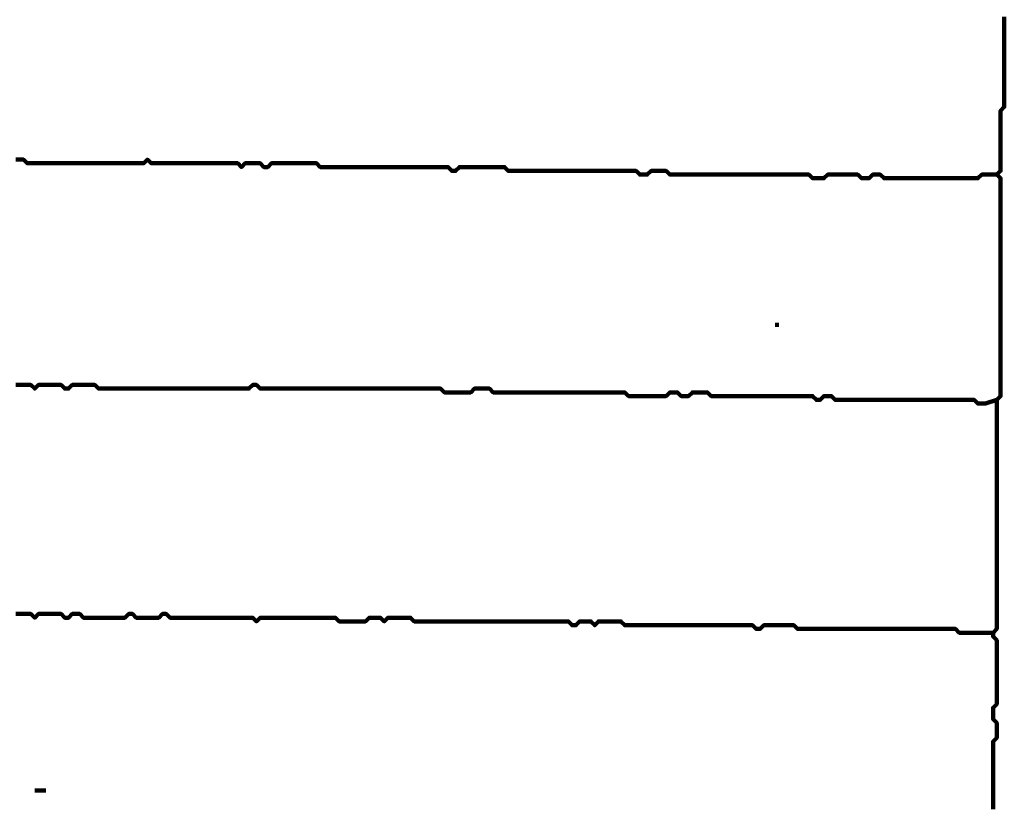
# Model space of a CAD drawing. Header units: metres. Extents: x 1959 to 4131, y 3282 to 4313.
# Tile 164 of 256: x 2383.73 to 2386.15, y 4303.86 to 4305.79. Entities that reach past the tile are written whole.
import ezdxf

# ---------------------------------------------------------------- set-up
doc = ezdxf.new("R2010")
doc.units = ezdxf.units.M
doc.layers.add('P', color=250, linetype='Continuous', lineweight=100)

msp = doc.modelspace()

# ---------------------------------------------------------------- linework, layer by layer
at = {"layer": 'P', "color": 0, "linetype": 'Continuous'}
for points in [[(2386.1492, 4305.7994), (2386.1492, 4305.7902), (2386.1492, 4305.7809), (2386.1492, 4305.7717), (2386.1492, 4305.7625), (2386.1492, 4305.7533), (2386.1492, 4305.744), (2386.1492, 4305.7348), (2386.1492, 4305.7256), (2386.1492, 4305.7163), (2386.1492, 4305.7071), (2386.1492, 4305.6979), (2386.1492, 4305.6886), (2386.1492, 4305.6794), (2386.1492, 4305.6702), (2386.1492, 4305.6609), (2386.1492, 4305.6517), (2386.1492, 4305.6425), (2386.1492, 4305.6333), (2386.1492, 4305.624), (2386.1492, 4305.6148), (2386.1492, 4305.6056), (2386.1492, 4305.5963), (2386.1492, 4305.5871), (2386.1492, 4305.5779), (2386.14, 4305.5686), (2386.14, 4305.5594), (2386.14, 4305.5502), (2386.14, 4305.5409), (2386.14, 4305.5317), (2386.14, 4305.5225), (2386.14, 4305.5133), (2386.14, 4305.504), (2386.14, 4305.4948), (2386.14, 4305.4856), (2386.14, 4305.4763), (2386.14, 4305.4671), (2386.14, 4305.4579), (2386.14, 4305.4486), (2386.14, 4305.4394), (2386.14, 4305.4302), (2386.14, 4305.4209), (2386.1308, 4305.4117), (2386.14, 4305.4025), (2386.14, 4305.3933), (2386.14, 4305.384), (2386.14, 4305.3748), (2386.14, 4305.3656), (2386.14, 4305.3563), (2386.14, 4305.3471), (2386.14, 4305.3379), (2386.14, 4305.3286), (2386.14, 4305.3194), (2386.14, 4305.3102), (2386.14, 4305.3009), (2386.14, 4305.2917), (2386.14, 4305.2825), (2386.14, 4305.2733), (2386.14, 4305.264), (2386.14, 4305.2548), (2386.14, 4305.2456), (2386.14, 4305.2363), (2386.14, 4305.2271), (2386.14, 4305.2179), (2386.14, 4305.2086), (2386.14, 4305.1994), (2386.14, 4305.1902), (2386.14, 4305.1809), (2386.14, 4305.1717), (2386.14, 4305.1625), (2386.14, 4305.1533), (2386.14, 4305.144), (2386.14, 4305.1348), (2386.14, 4305.1256), (2386.14, 4305.1163), (2386.14, 4305.1071), (2386.14, 4305.0979), (2386.14, 4305.0886), (2386.14, 4305.0794), (2386.14, 4305.0702), (2386.14, 4305.0609), (2386.14, 4305.0517), (2386.14, 4305.0425), (2386.14, 4305.0333), (2386.14, 4305.024), (2386.14, 4305.0148), (2386.14, 4305.0056), (2386.14, 4304.9963), (2386.14, 4304.9871), (2386.14, 4304.9779), (2386.14, 4304.9686), (2386.14, 4304.9594), (2386.14, 4304.9502), (2386.14, 4304.9409), (2386.14, 4304.9317), (2386.14, 4304.9225), (2386.14, 4304.9133), (2386.14, 4304.904), (2386.14, 4304.8948), (2386.14, 4304.8856), (2386.14, 4304.8763), (2386.14, 4304.8671), (2386.1308, 4304.8579), (2386.1308, 4304.8486), (2386.1308, 4304.8394), (2386.1308, 4304.8302), (2386.1308, 4304.8209), (2386.1308, 4304.8117), (2386.1308, 4304.8025), (2386.1308, 4304.7933), (2386.1308, 4304.784), (2386.1308, 4304.7748), (2386.1308, 4304.7656), (2386.1308, 4304.7563), (2386.1308, 4304.7471), (2386.1308, 4304.7379), (2386.1308, 4304.7286), (2386.1308, 4304.7194), (2386.1308, 4304.7102), (2386.1308, 4304.7009), (2386.1308, 4304.6917), (2386.1308, 4304.6825), (2386.1308, 4304.6733), (2386.1308, 4304.664), (2386.1308, 4304.6548), (2386.1308, 4304.6456), (2386.1308, 4304.6363), (2386.1308, 4304.6271), (2386.1308, 4304.6179), (2386.1308, 4304.6086), (2386.1308, 4304.5994), (2386.1308, 4304.5902), (2386.1308, 4304.5809), (2386.1308, 4304.5717), (2386.1308, 4304.5625), (2386.1308, 4304.5533), (2386.1308, 4304.544), (2386.1308, 4304.5348), (2386.1308, 4304.5256), (2386.1308, 4304.5163), (2386.1308, 4304.5071), (2386.1308, 4304.4979), (2386.1308, 4304.4886), (2386.1308, 4304.4794), (2386.1308, 4304.4702), (2386.1308, 4304.4609), (2386.1308, 4304.4517), (2386.1308, 4304.4425), (2386.1308, 4304.4333), (2386.1308, 4304.424), (2386.1308, 4304.4148), (2386.1308, 4304.4056), (2386.1308, 4304.3963), (2386.1308, 4304.3871), (2386.1308, 4304.3779), (2386.1308, 4304.3686), (2386.1308, 4304.3594), (2386.1308, 4304.3502), (2386.1308, 4304.3409), (2386.1308, 4304.3317), (2386.1308, 4304.3225), (2386.1308, 4304.3133), (2386.1308, 4304.304), (2386.1308, 4304.2948), (2386.1216, 4304.2856), (2386.1216, 4304.2763), (2386.1308, 4304.2671), (2386.1308, 4304.2579), (2386.1308, 4304.2486), (2386.1308, 4304.2394), (2386.1308, 4304.2302), (2386.1308, 4304.2209), (2386.1308, 4304.2117), (2386.1308, 4304.2025), (2386.1308, 4304.1933), (2386.1308, 4304.184), (2386.1308, 4304.1748), (2386.1308, 4304.1656), (2386.1308, 4304.1563), (2386.1308, 4304.1471), (2386.1308, 4304.1379), (2386.1308, 4304.1286), (2386.1308, 4304.1194), (2386.1308, 4304.1102), (2386.1216, 4304.1009), (2386.1216, 4304.0917), (2386.1216, 4304.0825), (2386.1216, 4304.0733), (2386.1308, 4304.064), (2386.1308, 4304.0548), (2386.1308, 4304.0456), (2386.1308, 4304.0363), (2386.1308, 4304.0271), (2386.1216, 4304.0179), (2386.1216, 4304.0086), (2386.1216, 4303.9994), (2386.1216, 4303.9902), (2386.1216, 4303.9809), (2386.1216, 4303.9717), (2386.1216, 4303.9625), (2386.1216, 4303.9533), (2386.1216, 4303.944), (2386.1216, 4303.9348), (2386.1216, 4303.9256), (2386.1216, 4303.9163), (2386.1216, 4303.9071), (2386.1216, 4303.8979), (2386.1216, 4303.8886), (2386.1216, 4303.8794), (2386.1216, 4303.8702), (2386.1216, 4303.8609), (2386.1216, 4303.8517)], [(2383.7216, 4305.4486), (2383.7308, 4305.4486), (2383.74, 4305.4486), (2383.7492, 4305.4394), (2383.7585, 4305.4394), (2383.7677, 4305.4394), (2383.7769, 4305.4394), (2383.7862, 4305.4394), (2383.7954, 4305.4394), (2383.8046, 4305.4394), (2383.8139, 4305.4394), (2383.8231, 4305.4394), (2383.8323, 4305.4394), (2383.8416, 4305.4394), (2383.8508, 4305.4394), (2383.86, 4305.4394), (2383.8692, 4305.4394), (2383.8785, 4305.4394), (2383.8877, 4305.4394), (2383.8969, 4305.4394), (2383.9062, 4305.4394), (2383.9154, 4305.4394), (2383.9246, 4305.4394), (2383.9339, 4305.4394), (2383.9431, 4305.4394), (2383.9523, 4305.4394), (2383.9616, 4305.4394), (2383.9708, 4305.4394), (2383.98, 4305.4394), (2383.9892, 4305.4394), (2383.9985, 4305.4394), (2384.0077, 4305.4394), (2384.0169, 4305.4394), (2384.0262, 4305.4394), (2384.0354, 4305.4394), (2384.0446, 4305.4486), (2384.0539, 4305.4394), (2384.0631, 4305.4394), (2384.0723, 4305.4394), (2384.0816, 4305.4394), (2384.0908, 4305.4394), (2384.1, 4305.4394), (2384.1092, 4305.4394), (2384.1185, 4305.4394), (2384.1277, 4305.4394), (2384.1369, 4305.4394), (2384.1462, 4305.4394), (2384.1554, 4305.4394), (2384.1646, 4305.4394), (2384.1739, 4305.4394), (2384.1831, 4305.4394), (2384.1923, 4305.4394), (2384.2016, 4305.4394), (2384.2108, 4305.4394), (2384.22, 4305.4394), (2384.2292, 4305.4394), (2384.2385, 4305.4394), (2384.2477, 4305.4394), (2384.2569, 4305.4394), (2384.2662, 4305.4394), (2384.2754, 4305.4302), (2384.2846, 4305.4394), (2384.2939, 4305.4394), (2384.3031, 4305.4394), (2384.3123, 4305.4394), (2384.3216, 4305.4394), (2384.3308, 4305.4302), (2384.34, 4305.4302), (2384.3492, 4305.4394), (2384.3585, 4305.4394), (2384.3677, 4305.4394), (2384.3769, 4305.4394), (2384.3862, 4305.4394), (2384.3954, 4305.4394), (2384.4046, 4305.4394), (2384.4139, 4305.4394), (2384.4231, 4305.4394), (2384.4323, 4305.4394), (2384.4416, 4305.4394), (2384.4508, 4305.4394), (2384.46, 4305.4394), (2384.4692, 4305.4302), (2384.4785, 4305.4302), (2384.4877, 4305.4302), (2384.4969, 4305.4302), (2384.5062, 4305.4302), (2384.5154, 4305.4302), (2384.5246, 4305.4302), (2384.5339, 4305.4302), (2384.5431, 4305.4302), (2384.5523, 4305.4302), (2384.5616, 4305.4302), (2384.5708, 4305.4302), (2384.58, 4305.4302), (2384.5892, 4305.4302), (2384.5985, 4305.4302), (2384.6077, 4305.4302), (2384.6169, 4305.4302), (2384.6262, 4305.4302), (2384.6354, 4305.4302), (2384.6446, 4305.4302), (2384.6539, 4305.4302), (2384.6631, 4305.4302), (2384.6723, 4305.4302), (2384.6816, 4305.4302), (2384.6908, 4305.4302), (2384.7, 4305.4302), (2384.7092, 4305.4302), (2384.7185, 4305.4302), (2384.7277, 4305.4302), (2384.7369, 4305.4302), (2384.7462, 4305.4302), (2384.7554, 4305.4302), (2384.7646, 4305.4302), (2384.7739, 4305.4302), (2384.7831, 4305.4302), (2384.7923, 4305.4209), (2384.8016, 4305.4209), (2384.8108, 4305.4302), (2384.82, 4305.4302), (2384.8292, 4305.4302), (2384.8385, 4305.4302), (2384.8477, 4305.4302), (2384.8569, 4305.4302), (2384.8662, 4305.4302), (2384.8754, 4305.4302), (2384.8846, 4305.4302), (2384.8939, 4305.4302), (2384.9031, 4305.4302), (2384.9123, 4305.4302), (2384.9216, 4305.4302), (2384.9308, 4305.4209), (2384.94, 4305.4209), (2384.9492, 4305.4209), (2384.9585, 4305.4209), (2384.9677, 4305.4209), (2384.9769, 4305.4209), (2384.9862, 4305.4209), (2384.9954, 4305.4209), (2385.0046, 4305.4209), (2385.0139, 4305.4209), (2385.0231, 4305.4209), (2385.0323, 4305.4209), (2385.0416, 4305.4209), (2385.0508, 4305.4209), (2385.06, 4305.4209), (2385.0692, 4305.4209), (2385.0785, 4305.4209), (2385.0877, 4305.4209), (2385.0969, 4305.4209), (2385.1062, 4305.4209), (2385.1154, 4305.4209), (2385.1246, 4305.4209), (2385.1339, 4305.4209), (2385.1431, 4305.4209), (2385.1523, 4305.4209), (2385.1616, 4305.4209), (2385.1708, 4305.4209), (2385.18, 4305.4209), (2385.1892, 4305.4209), (2385.1985, 4305.4209), (2385.2077, 4305.4209), (2385.2169, 4305.4209), (2385.2262, 4305.4209), (2385.2354, 4305.4209), (2385.2446, 4305.4209), (2385.2539, 4305.4117), (2385.2631, 4305.4117), (2385.2723, 4305.4117), (2385.2816, 4305.4209), (2385.2908, 4305.4209), (2385.3, 4305.4209), (2385.3092, 4305.4209), (2385.3185, 4305.4209), (2385.3277, 4305.4117), (2385.3369, 4305.4117), (2385.3462, 4305.4117), (2385.3554, 4305.4117), (2385.3646, 4305.4117), (2385.3739, 4305.4117), (2385.3831, 4305.4117), (2385.3923, 4305.4117), (2385.4016, 4305.4117), (2385.4108, 4305.4117), (2385.42, 4305.4117), (2385.4292, 4305.4117), (2385.4385, 4305.4117), (2385.4477, 4305.4117), (2385.4569, 4305.4117), (2385.4662, 4305.4117), (2385.4754, 4305.4117), (2385.4846, 4305.4117), (2385.4939, 4305.4117), (2385.5031, 4305.4117), (2385.5123, 4305.4117), (2385.5216, 4305.4117), (2385.5308, 4305.4117), (2385.54, 4305.4117), (2385.5492, 4305.4117), (2385.5585, 4305.4117), (2385.5677, 4305.4117), (2385.5769, 4305.4117), (2385.5862, 4305.4117), (2385.5954, 4305.4117), (2385.6046, 4305.4117), (2385.6139, 4305.4117), (2385.6231, 4305.4117), (2385.6323, 4305.4117), (2385.6416, 4305.4117), (2385.6508, 4305.4117), (2385.66, 4305.4117), (2385.6692, 4305.4117), (2385.6785, 4305.4025), (2385.6877, 4305.4025), (2385.6969, 4305.4025), (2385.7062, 4305.4025), (2385.7154, 4305.4117), (2385.7246, 4305.4117), (2385.7339, 4305.4117), (2385.7431, 4305.4117), (2385.7523, 4305.4117), (2385.7616, 4305.4117), (2385.7708, 4305.4117), (2385.78, 4305.4117), (2385.7892, 4305.4117), (2385.7985, 4305.4025), (2385.8077, 4305.4025), (2385.8169, 4305.4025), (2385.8262, 4305.4117), (2385.8354, 4305.4117), (2385.8446, 4305.4117), (2385.8539, 4305.4025), (2385.8631, 4305.4025), (2385.8723, 4305.4025), (2385.8816, 4305.4025), (2385.8908, 4305.4025), (2385.9, 4305.4025), (2385.9092, 4305.4025), (2385.9185, 4305.4025), (2385.9277, 4305.4025), (2385.9369, 4305.4025), (2385.9462, 4305.4025), (2385.9554, 4305.4025), (2385.9646, 4305.4025), (2385.9739, 4305.4025), (2385.9831, 4305.4025), (2385.9923, 4305.4025), (2386.0016, 4305.4025), (2386.0108, 4305.4025), (2386.02, 4305.4025), (2386.0292, 4305.4025), (2386.0385, 4305.4025), (2386.0477, 4305.4025), (2386.0569, 4305.4025), (2386.0662, 4305.4025), (2386.0754, 4305.4025), (2386.0846, 4305.4025), (2386.0939, 4305.4117), (2386.1031, 4305.4117), (2386.1123, 4305.4117), (2386.1308, 4305.4117)], [(2385.5862, 4305.0425), (2385.5954, 4305.0425)], [(2383.7216, 4304.8948), (2383.7308, 4304.8948), (2383.74, 4304.8948), (2383.7492, 4304.8948), (2383.7585, 4304.8948), (2383.7677, 4304.8856), (2383.7769, 4304.8948), (2383.7862, 4304.8948), (2383.7954, 4304.8948), (2383.8046, 4304.8948), (2383.8139, 4304.8948), (2383.8231, 4304.8948), (2383.8323, 4304.8948), (2383.8416, 4304.8856), (2383.8508, 4304.8856), (2383.86, 4304.8948), (2383.8692, 4304.8948), (2383.8785, 4304.8948), (2383.8877, 4304.8948), (2383.8969, 4304.8948), (2383.9062, 4304.8948), (2383.9154, 4304.8948), (2383.9246, 4304.8856), (2383.9339, 4304.8856), (2383.9431, 4304.8856), (2383.9523, 4304.8856), (2383.9616, 4304.8856), (2383.9708, 4304.8856), (2383.98, 4304.8856), (2383.9892, 4304.8856), (2383.9985, 4304.8856), (2384.0077, 4304.8856), (2384.0169, 4304.8856), (2384.0262, 4304.8856), (2384.0354, 4304.8856), (2384.0446, 4304.8856), (2384.0539, 4304.8856), (2384.0631, 4304.8856), (2384.0723, 4304.8856), (2384.0816, 4304.8856), (2384.0908, 4304.8856), (2384.1, 4304.8856), (2384.1092, 4304.8856), (2384.1185, 4304.8856), (2384.1277, 4304.8856), (2384.1369, 4304.8856), (2384.1462, 4304.8856), (2384.1554, 4304.8856), (2384.1646, 4304.8856), (2384.1739, 4304.8856), (2384.1831, 4304.8856), (2384.1923, 4304.8856), (2384.2016, 4304.8856), (2384.2108, 4304.8856), (2384.22, 4304.8856), (2384.2292, 4304.8856), (2384.2385, 4304.8856), (2384.2477, 4304.8856), (2384.2569, 4304.8856), (2384.2662, 4304.8856), (2384.2754, 4304.8856), (2384.2846, 4304.8856), (2384.2939, 4304.8856), (2384.3031, 4304.8948), (2384.3123, 4304.8948), (2384.3216, 4304.8856), (2384.3308, 4304.8856), (2384.34, 4304.8856), (2384.3492, 4304.8856), (2384.3585, 4304.8856), (2384.3677, 4304.8856), (2384.3769, 4304.8856), (2384.3862, 4304.8856), (2384.3954, 4304.8856), (2384.4046, 4304.8856), (2384.4139, 4304.8856), (2384.4231, 4304.8856), (2384.4323, 4304.8856), (2384.4416, 4304.8856), (2384.4508, 4304.8856), (2384.46, 4304.8856), (2384.4692, 4304.8856), (2384.4785, 4304.8856), (2384.4877, 4304.8856), (2384.4969, 4304.8856), (2384.5062, 4304.8856), (2384.5154, 4304.8856), (2384.5246, 4304.8856), (2384.5339, 4304.8856), (2384.5431, 4304.8856), (2384.5523, 4304.8856), (2384.5616, 4304.8856), (2384.5708, 4304.8856), (2384.58, 4304.8856), (2384.5892, 4304.8856), (2384.5985, 4304.8856), (2384.6077, 4304.8856), (2384.6169, 4304.8856), (2384.6262, 4304.8856), (2384.6354, 4304.8856), (2384.6446, 4304.8856), (2384.6539, 4304.8856), (2384.6631, 4304.8856), (2384.6723, 4304.8856), (2384.6816, 4304.8856), (2384.6908, 4304.8856), (2384.7, 4304.8856), (2384.7092, 4304.8856), (2384.7185, 4304.8856), (2384.7277, 4304.8856), (2384.7369, 4304.8856), (2384.7462, 4304.8856), (2384.7554, 4304.8856), (2384.7646, 4304.8856), (2384.7739, 4304.8763), (2384.7831, 4304.8763), (2384.7923, 4304.8763), (2384.8016, 4304.8763), (2384.8108, 4304.8763), (2384.82, 4304.8763), (2384.8292, 4304.8763), (2384.8385, 4304.8763), (2384.8477, 4304.8856), (2384.8569, 4304.8856), (2384.8662, 4304.8856), (2384.8754, 4304.8856), (2384.8846, 4304.8856), (2384.8939, 4304.8763), (2384.9031, 4304.8763), (2384.9123, 4304.8763), (2384.9216, 4304.8763), (2384.9308, 4304.8763), (2384.94, 4304.8763), (2384.9492, 4304.8763), (2384.9585, 4304.8763), (2384.9677, 4304.8763), (2384.9769, 4304.8763), (2384.9862, 4304.8763), (2384.9954, 4304.8763), (2385.0046, 4304.8763), (2385.0139, 4304.8763), (2385.0231, 4304.8763), (2385.0323, 4304.8763), (2385.0416, 4304.8763), (2385.0508, 4304.8763), (2385.06, 4304.8763), (2385.0692, 4304.8763), (2385.0785, 4304.8763), (2385.0877, 4304.8763), (2385.0969, 4304.8763), (2385.1062, 4304.8763), (2385.1154, 4304.8763), (2385.1246, 4304.8763), (2385.1339, 4304.8763), (2385.1431, 4304.8763), (2385.1523, 4304.8763), (2385.1616, 4304.8763), (2385.1708, 4304.8763), (2385.18, 4304.8763), (2385.1892, 4304.8763), (2385.1985, 4304.8763), (2385.2077, 4304.8763), (2385.2169, 4304.8763), (2385.2262, 4304.8671), (2385.2354, 4304.8671), (2385.2446, 4304.8671), (2385.2539, 4304.8671), (2385.2631, 4304.8671), (2385.2723, 4304.8671), (2385.2816, 4304.8671), (2385.2908, 4304.8671), (2385.3, 4304.8671), (2385.3092, 4304.8671), (2385.3185, 4304.8671), (2385.3277, 4304.8763), (2385.3369, 4304.8763), (2385.3462, 4304.8763), (2385.3554, 4304.8671), (2385.3646, 4304.8671), (2385.3739, 4304.8671), (2385.3831, 4304.8763), (2385.3923, 4304.8763), (2385.4016, 4304.8763), (2385.4108, 4304.8763), (2385.42, 4304.8763), (2385.4292, 4304.8671), (2385.4385, 4304.8671), (2385.4477, 4304.8671), (2385.4569, 4304.8671), (2385.4662, 4304.8671), (2385.4754, 4304.8671), (2385.4846, 4304.8671), (2385.4939, 4304.8671), (2385.5031, 4304.8671), (2385.5123, 4304.8671), (2385.5216, 4304.8671), (2385.5308, 4304.8671), (2385.54, 4304.8671), (2385.5492, 4304.8671), (2385.5585, 4304.8671), (2385.5677, 4304.8671), (2385.5769, 4304.8671), (2385.5862, 4304.8671), (2385.5954, 4304.8671), (2385.6046, 4304.8671), (2385.6139, 4304.8671), (2385.6231, 4304.8671), (2385.6323, 4304.8671), (2385.6416, 4304.8671), (2385.6508, 4304.8671), (2385.66, 4304.8671), (2385.6692, 4304.8671), (2385.6785, 4304.8671), (2385.6877, 4304.8579), (2385.6969, 4304.8579), (2385.7062, 4304.8671), (2385.7154, 4304.8671), (2385.7246, 4304.8671), (2385.7339, 4304.8579), (2385.7431, 4304.8579), (2385.7523, 4304.8579), (2385.7616, 4304.8579), (2385.7708, 4304.8579), (2385.78, 4304.8579), (2385.7892, 4304.8579), (2385.7985, 4304.8579), (2385.8077, 4304.8579), (2385.8169, 4304.8579), (2385.8262, 4304.8579), (2385.8354, 4304.8579), (2385.8446, 4304.8579), (2385.8539, 4304.8579), (2385.8631, 4304.8579), (2385.8723, 4304.8579), (2385.8816, 4304.8579), (2385.8908, 4304.8579), (2385.9, 4304.8579), (2385.9092, 4304.8579), (2385.9185, 4304.8579), (2385.9277, 4304.8579), (2385.9369, 4304.8579), (2385.9462, 4304.8579), (2385.9554, 4304.8579), (2385.9646, 4304.8579), (2385.9739, 4304.8579), (2385.9831, 4304.8579), (2385.9923, 4304.8579), (2386.0016, 4304.8579), (2386.0108, 4304.8579), (2386.02, 4304.8579), (2386.0292, 4304.8579), (2386.0385, 4304.8579), (2386.0477, 4304.8579), (2386.0569, 4304.8579), (2386.0662, 4304.8579), (2386.0754, 4304.8579), (2386.0846, 4304.8486), (2386.0939, 4304.8486), (2386.1031, 4304.8486), (2386.1308, 4304.8579)], [(2383.7216, 4304.3317), (2383.7308, 4304.3317), (2383.74, 4304.3317), (2383.7492, 4304.3317), (2383.7585, 4304.3317), (2383.7677, 4304.3225), (2383.7769, 4304.3317), (2383.7862, 4304.3317), (2383.7954, 4304.3317), (2383.8046, 4304.3317), (2383.8139, 4304.3317), (2383.8231, 4304.3317), (2383.8323, 4304.3317), (2383.8416, 4304.3225), (2383.8508, 4304.3225), (2383.86, 4304.3317), (2383.8692, 4304.3317), (2383.8785, 4304.3317), (2383.8877, 4304.3225), (2383.8969, 4304.3225), (2383.9062, 4304.3225), (2383.9154, 4304.3225), (2383.9246, 4304.3225), (2383.9339, 4304.3225), (2383.9431, 4304.3225), (2383.9523, 4304.3225), (2383.9616, 4304.3225), (2383.9708, 4304.3225), (2383.98, 4304.3225), (2383.9892, 4304.3225), (2383.9985, 4304.3317), (2384.0077, 4304.3317), (2384.0169, 4304.3225), (2384.0262, 4304.3225), (2384.0354, 4304.3225), (2384.0446, 4304.3225), (2384.0539, 4304.3225), (2384.0631, 4304.3225), (2384.0723, 4304.3225), (2384.0816, 4304.3317), (2384.0908, 4304.3317), (2384.1, 4304.3225), (2384.1092, 4304.3225), (2384.1185, 4304.3225), (2384.1277, 4304.3225), (2384.1369, 4304.3225), (2384.1462, 4304.3225), (2384.1554, 4304.3225), (2384.1646, 4304.3225), (2384.1739, 4304.3225), (2384.1831, 4304.3225), (2384.1923, 4304.3225), (2384.2016, 4304.3225), (2384.2108, 4304.3225), (2384.22, 4304.3225), (2384.2292, 4304.3225), (2384.2385, 4304.3225), (2384.2477, 4304.3225), (2384.2569, 4304.3225), (2384.2662, 4304.3225), (2384.2754, 4304.3225), (2384.2846, 4304.3225), (2384.2939, 4304.3225), (2384.3031, 4304.3225), (2384.3123, 4304.3133), (2384.3216, 4304.3225), (2384.3308, 4304.3225), (2384.34, 4304.3225), (2384.3492, 4304.3225), (2384.3585, 4304.3225), (2384.3677, 4304.3225), (2384.3769, 4304.3225), (2384.3862, 4304.3225), (2384.3954, 4304.3225), (2384.4046, 4304.3225), (2384.4139, 4304.3225), (2384.4231, 4304.3225), (2384.4323, 4304.3225), (2384.4416, 4304.3225), (2384.4508, 4304.3225), (2384.46, 4304.3225), (2384.4692, 4304.3225), (2384.4785, 4304.3225), (2384.4877, 4304.3225), (2384.4969, 4304.3225), (2384.5062, 4304.3225), (2384.5154, 4304.3133), (2384.5246, 4304.3133), (2384.5339, 4304.3133), (2384.5431, 4304.3133), (2384.5523, 4304.3133), (2384.5616, 4304.3133), (2384.5708, 4304.3133), (2384.58, 4304.3133), (2384.5892, 4304.3225), (2384.5985, 4304.3225), (2384.6077, 4304.3225), (2384.6169, 4304.3225), (2384.6262, 4304.3133), (2384.6354, 4304.3225), (2384.6446, 4304.3225), (2384.6539, 4304.3225), (2384.6631, 4304.3225), (2384.6723, 4304.3225), (2384.6816, 4304.3225), (2384.6908, 4304.3225), (2384.7, 4304.3133), (2384.7092, 4304.3133), (2384.7185, 4304.3133), (2384.7277, 4304.3133), (2384.7369, 4304.3133), (2384.7462, 4304.3133), (2384.7554, 4304.3133), (2384.7646, 4304.3133), (2384.7739, 4304.3133), (2384.7831, 4304.3133), (2384.7923, 4304.3133), (2384.8016, 4304.3133), (2384.8108, 4304.3133), (2384.82, 4304.3133), (2384.8292, 4304.3133), (2384.8385, 4304.3133), (2384.8477, 4304.3133), (2384.8569, 4304.3133), (2384.8662, 4304.3133), (2384.8754, 4304.3133), (2384.8846, 4304.3133), (2384.8939, 4304.3133), (2384.9031, 4304.3133), (2384.9123, 4304.3133), (2384.9216, 4304.3133), (2384.9308, 4304.3133), (2384.94, 4304.3133), (2384.9492, 4304.3133), (2384.9585, 4304.3133), (2384.9677, 4304.3133), (2384.9769, 4304.3133), (2384.9862, 4304.3133), (2384.9954, 4304.3133), (2385.0046, 4304.3133), (2385.0139, 4304.3133), (2385.0231, 4304.3133), (2385.0323, 4304.3133), (2385.0416, 4304.3133), (2385.0508, 4304.3133), (2385.06, 4304.3133), (2385.0692, 4304.3133), (2385.0785, 4304.3133), (2385.0877, 4304.304), (2385.0969, 4304.304), (2385.1062, 4304.3133), (2385.1154, 4304.3133), (2385.1246, 4304.3133), (2385.1339, 4304.3133), (2385.1431, 4304.304), (2385.1523, 4304.3133), (2385.1616, 4304.3133), (2385.1708, 4304.3133), (2385.18, 4304.3133), (2385.1892, 4304.3133), (2385.1985, 4304.3133), (2385.2077, 4304.3133), (2385.2169, 4304.304), (2385.2262, 4304.304), (2385.2354, 4304.304), (2385.2446, 4304.304), (2385.2539, 4304.304), (2385.2631, 4304.304), (2385.2723, 4304.304), (2385.2816, 4304.304), (2385.2908, 4304.304), (2385.3, 4304.304), (2385.3092, 4304.304), (2385.3185, 4304.304), (2385.3277, 4304.304), (2385.3369, 4304.304), (2385.3462, 4304.304), (2385.3554, 4304.304), (2385.3646, 4304.304), (2385.3739, 4304.304), (2385.3831, 4304.304), (2385.3923, 4304.304), (2385.4016, 4304.304), (2385.4108, 4304.304), (2385.42, 4304.304), (2385.4292, 4304.304), (2385.4385, 4304.304), (2385.4477, 4304.304), (2385.4569, 4304.304), (2385.4662, 4304.304), (2385.4754, 4304.304), (2385.4846, 4304.304), (2385.4939, 4304.304), (2385.5031, 4304.304), (2385.5123, 4304.304), (2385.5216, 4304.304), (2385.5308, 4304.304), (2385.54, 4304.2948), (2385.5492, 4304.2948), (2385.5585, 4304.304), (2385.5677, 4304.304), (2385.5769, 4304.304), (2385.5862, 4304.304), (2385.5954, 4304.304), (2385.6046, 4304.304), (2385.6139, 4304.304), (2385.6231, 4304.304), (2385.6323, 4304.304), (2385.6416, 4304.2948), (2385.6508, 4304.2948), (2385.66, 4304.2948), (2385.6692, 4304.2948), (2385.6785, 4304.2948), (2385.6877, 4304.2948), (2385.6969, 4304.2948), (2385.7062, 4304.2948), (2385.7154, 4304.2948), (2385.7246, 4304.2948), (2385.7339, 4304.2948), (2385.7431, 4304.2948), (2385.7523, 4304.2948), (2385.7616, 4304.2948), (2385.7708, 4304.2948), (2385.78, 4304.2948), (2385.7892, 4304.2948), (2385.7985, 4304.2948), (2385.8077, 4304.2948), (2385.8169, 4304.2948), (2385.8262, 4304.2948), (2385.8354, 4304.2948), (2385.8446, 4304.2948), (2385.8539, 4304.2948), (2385.8631, 4304.2948), (2385.8723, 4304.2948), (2385.8816, 4304.2948), (2385.8908, 4304.2948), (2385.9, 4304.2948), (2385.9092, 4304.2948), (2385.9185, 4304.2948), (2385.9277, 4304.2948), (2385.9369, 4304.2948), (2385.9462, 4304.2948), (2385.9554, 4304.2948), (2385.9646, 4304.2948), (2385.9739, 4304.2948), (2385.9831, 4304.2948), (2385.9923, 4304.2948), (2386.0016, 4304.2948), (2386.0108, 4304.2948), (2386.02, 4304.2948), (2386.0292, 4304.2948), (2386.0385, 4304.2856), (2386.0477, 4304.2856), (2386.0569, 4304.2856), (2386.0662, 4304.2856), (2386.0754, 4304.2856), (2386.0846, 4304.2856), (2386.0939, 4304.2856), (2386.1031, 4304.2856), (2386.1216, 4304.2856)], [(2383.7677, 4303.8979), (2383.7954, 4303.8979)]]:
    msp.add_lwpolyline(points, dxfattribs=at)

doc.saveas('drawing.dxf')
